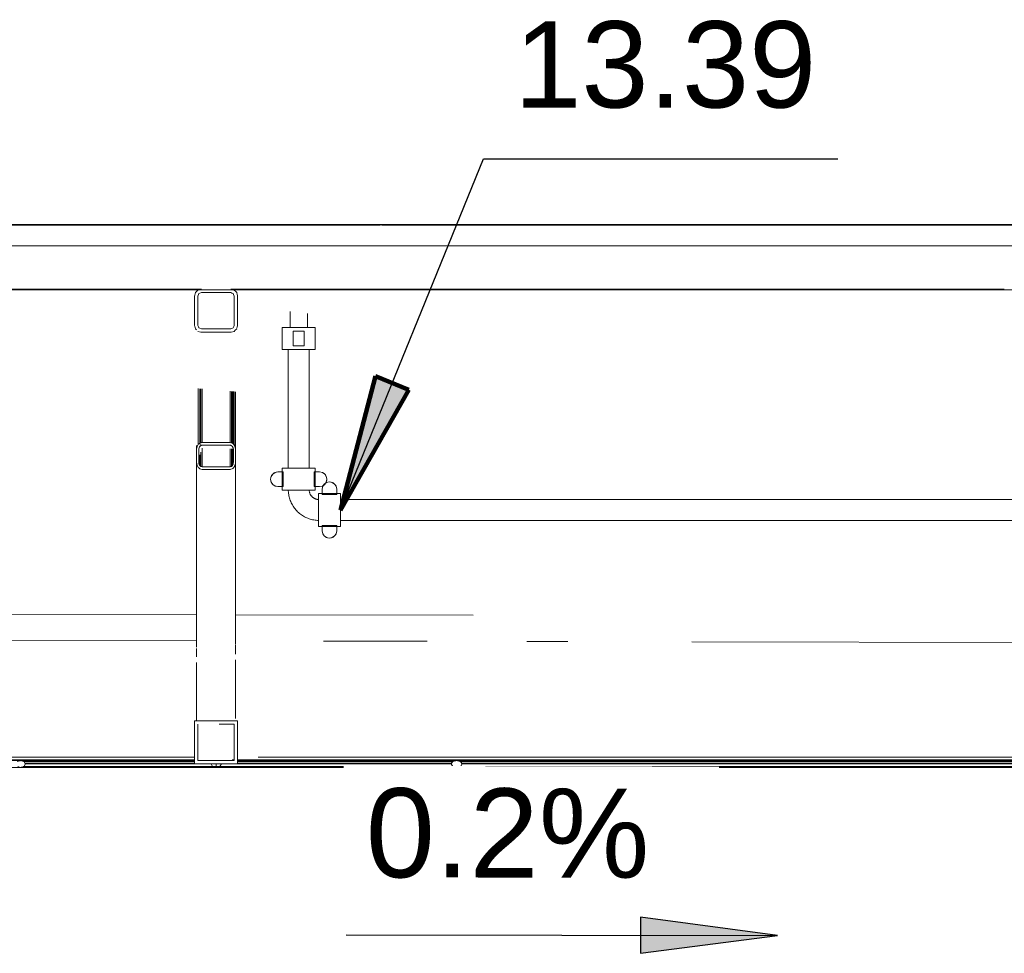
# Model space of a CAD drawing. Header units: millimetres. Extents: x 101535 to 192135, y -3968 to 17259.
# Tile 43 of 92: x 123994 to 126274, y 12361 to 14524. Entities that reach past the tile are written whole.
import ezdxf

# ---------------------------------------------------------------- set-up
doc = ezdxf.new("R2010")
doc.units = ezdxf.units.MM
doc.linetypes.add('IMPORT-Kropki i Kreski _4_', pattern=[1828.8, 914.4, -457.2, 0, -457.2])
for name, color, linetype, lineweight in [('2_stropy_K_IR', 7, 'Continuous', 9), ('2_ściany zewnętrzne_ISTN', 7, 'Continuous', 9), ('3_oświetlenie_K_IR', 7, 'Continuous', 9), ('4_osie_ISTN', 7, 'Continuous', 9), ('A-GENM', 7, 'Continuous', 18), ('F-SPRN', 7, 'Continuous', 9), ('G-ANNO-DIMS', 7, 'Continuous', 30), ('P-PIPE', 7, 'Continuous', 18)]:
    doc.layers.add(name, color=color, linetype=linetype, lineweight=lineweight)
doc.layers.add('3_lądowisko_K_IR', color=7, linetype='Continuous', lineweight=9, true_color=0x999999)
doc.layers.add('rzut płyty_dwg', color=7, linetype='Continuous', lineweight=9, true_color=0x767676)
doc.styles.add('Arial_5', font='arial.ttf', dxfattribs={"height": 200})
doc.styles.add('Arial_B_I', font='arial.ttf', dxfattribs={"height": 206.349206})

# ---------------------------------------------------------------- blocks, each defined once
blk = doc.blocks.new('Bezpośredni kształt - IR 026-25_3D1_2025_09_11-304393-Przekrój 5')
at = {"layer": 'A-GENM', "lineweight": 9}
for p, q in [((-38057.4, 14050), (-38173.6, 14050)), ((-38173.6, 14050), (-38057.4, 14050)), ((-38056.8, 14050), (-38057.4, 14050)), ((-38057.4, 14050), (-38056.8, 14050)), ((-38056.4, 14050), (-38056.8, 14050)), ((-38056.8, 14050), (-38056.4, 14050)), ((-37805.1, 14050), (-38056.4, 14050)), ((-38056.4, 14050), (-37805.1, 14050)), ((-37556.4, 14050), (-37805.1, 14050)), ((-37805.1, 14050), (-37556.4, 14050)), ((-37555.9, 14050), (-37556.4, 14050)), ((-37556.4, 14050), (-37555.9, 14050)), ((-37555.4, 14050), (-37555.9, 14050)), ((-37555.9, 14050), (-37555.4, 14050)), ((-37555.4, 14050), (-37304.3, 14050)), ((-37555.4, 14050), (-37304.3, 14050)), ((-37304.3, 14050), (-37055.4, 14050)), ((-37304.3, 14050), (-37055.4, 14050)), ((-33904.4, 14050), (-37055.4, 14050)), ((-37055.4, 14050), (-33904.4, 14050)), ((-38311.8, 13900), (-37691.2, 13900)), ((-37691.2, 13900), (-38311.8, 13900)), ((-37688.6, 13900), (-37691.2, 13900)), ((-37688.6, 13900), (-37691.2, 13900)), ((-37690.7, 13885.8), (-37691.2, 13884)), ((-37691.2, 13884), (-37690.7, 13885.8)), ((-37691.2, 13838.8), (-37691.2, 13884)), ((-37691.2, 13838.8), (-37691.2, 13884)), ((-37690.7, 13885.8), (-37689, 13892)), ((-37690.7, 13885.8), (-37689, 13892)), ((-37686.6, 13894.4), (-37689, 13892)), ((-37689, 13892), (-37686.6, 13894.4)), ((-37688.6, 13900), (-37688.3, 13900)), ((-37688.3, 13900), (-37688.6, 13900)), ((-37688.3, 13900), (-37675.2, 13900)), ((-37675.2, 13900), (-37688.3, 13900)), ((-37686.6, 13894.4), (-37683.2, 13897.9)), ((-37686.6, 13894.4), (-37683.2, 13897.9)), ((-37678.5, 13899.1), (-37683.2, 13897.9)), ((-37683.2, 13897.9), (-37678.5, 13899.1)), ((-37681.8, 13887.3), (-37683.2, 13884)), ((-37681.8, 13887.3), (-37683.2, 13884)), ((-37683.2, 13844.2), (-37683.2, 13884)), ((-37683.2, 13884), (-37683.2, 13844.2)), ((-37681.5, 13888), (-37680.8, 13889.7)), ((-37680.8, 13889.7), (-37681.5, 13888)), ((-37680.8, 13889.7), (-37678.5, 13890.6)), ((-37678.5, 13890.6), (-37680.8, 13889.7)), ((-37675.2, 13900), (-37678.5, 13899.1)), ((-37678.5, 13899.1), (-37675.2, 13900)), ((-37678.5, 13890.6), (-37675.2, 13892)), ((-37675.2, 13892), (-37678.5, 13890.6)), ((-37635.4, 13892), (-37675.2, 13892)), ((-37635.4, 13892), (-37675.2, 13892)), ((-37635.4, 13892), (-37607.2, 13892)), ((-37607.2, 13892), (-37635.4, 13892)), ((-37602.5, 13898.7), (-37607.2, 13900)), ((-37607.2, 13900), (-37593.7, 13900)), ((-37593.7, 13900), (-37607.2, 13900)), ((-37607.2, 13900), (-37602.5, 13898.7)), ((-37607.2, 13892), (-37604.8, 13891)), ((-37604.8, 13891), (-37607.2, 13892)), ((-37604.8, 13891), (-37601.5, 13889.7)), ((-37601.5, 13889.7), (-37604.8, 13891)), ((-37599.2, 13897.9), (-37602.5, 13898.7)), ((-37602.5, 13898.7), (-37599.2, 13897.9)), ((-37601.5, 13889.7), (-37600.6, 13887.3)), ((-37600.6, 13887.3), (-37601.5, 13889.7)), ((-37600.6, 13887.3), (-37599.2, 13884)), ((-37599.2, 13884), (-37600.6, 13887.3)), ((-37595.8, 13894.4), (-37599.2, 13897.9)), ((-37599.2, 13897.9), (-37595.8, 13894.4)), ((-37599.2, 13844.2), (-37599.2, 13884)), ((-37599.2, 13844.2), (-37599.2, 13884)), ((-37593.3, 13892), (-37595.8, 13894.4)), ((-37595.8, 13894.4), (-37593.3, 13892)), ((-37591.2, 13900), (-37593.7, 13900)), ((-37591.2, 13900), (-37593.7, 13900)), ((-37592.2, 13887.6), (-37593.3, 13892)), ((-37593.3, 13892), (-37592.2, 13887.6)), ((-37591.6, 13885.4), (-37592.2, 13887.6)), ((-37592.2, 13887.6), (-37591.6, 13885.4)), ((-37591.6, 13885.4), (-37591.6, 13885.4)), ((-37591.6, 13885.4), (-37591.2, 13884)), ((-37591.6, 13885.4), (-37591.6, 13885.4)), ((-37591.6, 13885.4), (-37591.2, 13884)), ((-36549, 13900), (-37591.2, 13900)), ((-36549, 13900), (-37591.2, 13900)), ((-37591.2, 13883.7), (-37591.2, 13884)), ((-37591.2, 13884), (-37591.2, 13883.7)), ((-37591.2, 13861.2), (-37591.2, 13883.7)), ((-37591.2, 13883.7), (-37591.2, 13861.2)), ((-36549, 13900), (-35816.2, 13900)), ((-35816.2, 13900), (-36549, 13900)), ((-37591.2, 13860.5), (-37591.2, 13861.2)), ((-37591.2, 13861.2), (-37591.2, 13860.5)), ((-37591.2, 13816), (-37591.2, 13860.5)), ((-37591.2, 13860.5), (-37591.2, 13816)), ((-37691.2, 13816), (-37691.2, 13838.8)), ((-37691.2, 13816), (-37691.2, 13838.8)), ((-37683.2, 13816), (-37683.2, 13844.2)), ((-37683.2, 13844.2), (-37683.2, 13816)), ((-37599.2, 13844.2), (-37599.2, 13816)), ((-37599.2, 13816), (-37599.2, 13844.2)), ((-37691.2, 13816), (-37690.7, 13814.2)), ((-37690.7, 13814.2), (-37691.2, 13816)), ((-37681.8, 13812.7), (-37683.2, 13816)), ((-37683.2, 13816), (-37681.8, 13812.7)), ((-37599.2, 13816), (-37600.2, 13813.7)), ((-37600.2, 13813.7), (-37599.2, 13816)), ((-37592.2, 13812.4), (-37591.6, 13814.6)), ((-37591.6, 13814.6), (-37592.2, 13812.4)), ((-37591.6, 13814.6), (-37591.2, 13816)), ((-37591.2, 13816), (-37591.6, 13814.6)), ((-37591.6, 13814.6), (-37591.6, 13814.6)), ((-37591.6, 13814.6), (-37591.6, 13814.6)), ((-37690.7, 13814.2), (-37689, 13808)), ((-37689, 13808), (-37690.7, 13814.2)), ((-37689, 13808), (-37686.6, 13805.6)), ((-37686.6, 13805.6), (-37689, 13808)), ((-37683.2, 13802.1), (-37676.3, 13800.3)), ((-37676.3, 13800.3), (-37683.2, 13802.1)), ((-37680.8, 13810.3), (-37681.8, 13812.7)), ((-37681.8, 13812.7), (-37680.8, 13810.3)), ((-37678.5, 13809.4), (-37680.8, 13810.3)), ((-37680.8, 13810.3), (-37678.5, 13809.4)), ((-37678.5, 13809.4), (-37675.2, 13808)), ((-37678.5, 13809.4), (-37675.2, 13808)), ((-37676.3, 13800.3), (-37675.2, 13800)), ((-37675.2, 13800), (-37676.3, 13800.3)), ((-37647, 13808), (-37675.2, 13808)), ((-37675.2, 13808), (-37647, 13808)), ((-37674.1, 13800), (-37675.2, 13800)), ((-37674.1, 13800), (-37675.2, 13800)), ((-37627.9, 13800), (-37673.7, 13800)), ((-37627.9, 13800), (-37673.7, 13800)), ((-37647, 13808), (-37607.2, 13808)), ((-37647, 13808), (-37607.2, 13808)), ((-37626.8, 13800), (-37627.9, 13800)), ((-37626.8, 13800), (-37627.9, 13800)), ((-37607.2, 13800), (-37626.8, 13800)), ((-37607.2, 13800), (-37626.8, 13800)), ((-37604.8, 13809), (-37607.2, 13808)), ((-37607.2, 13808), (-37604.8, 13809)), ((-37606.1, 13800.3), (-37607.2, 13800)), ((-37606.1, 13800.3), (-37607.2, 13800)), ((-37606.1, 13800.3), (-37599.2, 13802.1)), ((-37599.2, 13802.1), (-37606.1, 13800.3)), ((-37604.8, 13809), (-37601.5, 13810.3)), ((-37604.8, 13809), (-37601.5, 13810.3)), ((-37600.2, 13813.7), (-37601.5, 13810.3)), ((-37601.5, 13810.3), (-37600.2, 13813.7)), ((-37599.2, 13802.1), (-37596.8, 13804.6)), ((-37596.8, 13804.6), (-37599.2, 13802.1)), ((-37596.8, 13804.6), (-37593.3, 13808)), ((-37593.3, 13808), (-37596.8, 13804.6)), ((-37593, 13809.4), (-37592.2, 13812.4)), ((-37592.2, 13812.4), (-37593, 13809.4)), ((-37682.5, 13669.5), (-37682.5, 13540.1)), ((-37682.5, 13669.5), (-37682.5, 13540.1)), ((-37678.5, 13669.1), (-37678.5, 13543.4)), ((-37678.5, 13669.1), (-37678.5, 13543.4)), ((-37676.6, 13669), (-37676.6, 13543.9)), ((-37676.6, 13543.9), (-37676.6, 13669)), ((-37673.7, 13668.7), (-37673.7, 13544.6)), ((-37673.7, 13668.7), (-37673.7, 13544.6)), ((-37673.7, 13668.7), (-37673.7, 13544.6)), ((-37673.7, 13544.6), (-37673.7, 13668.7)), ((-37608.7, 13663.4), (-37608.7, 13544.6)), ((-37608.7, 13663.4), (-37608.7, 13544.6)), ((-37608.7, 13663.4), (-37608.7, 13544.6)), ((-37608.7, 13544.6), (-37608.7, 13663.4)), ((-37605.8, 13663.1), (-37605.8, 13543.9)), ((-37605.8, 13543.9), (-37605.8, 13663.1)), ((-37603.9, 13663), (-37603.9, 13543.4)), ((-37603.9, 13663), (-37603.9, 13543.4)), ((-37603.4, 13662.9), (-37603.4, 13543)), ((-37603.4, 13543), (-37603.4, 13662.9)), ((-37601.8, 13662.8), (-37601.8, 13541.7)), ((-37601.8, 13541.7), (-37601.8, 13662.8)), ((-37599.9, 13662.6), (-37599.9, 13540.1)), ((-37599.9, 13540.1), (-37599.9, 13662.6)), ((-37597.1, 13535), (-37597.1, 13662.4)), ((-37597.1, 13662.4), (-37597.1, 13535)), ((-37596.2, 13529.1), (-37596.2, 13662.3)), ((-37596.2, 13662.3), (-37596.2, 13529.1)), ((-37681.3, 13541.1), (-37682.5, 13540.1)), ((-37682.5, 13540.1), (-37681.3, 13541.1)), ((-37678.5, 13543.4), (-37681.3, 13541.1)), ((-37681.3, 13541.1), (-37678.5, 13543.4)), ((-37677.1, 13543.8), (-37678.5, 13543.4)), ((-37678.5, 13543.4), (-37677.1, 13543.8)), ((-37674.8, 13544.4), (-37677.1, 13543.8)), ((-37677.1, 13543.8), (-37674.8, 13544.4)), ((-37676.6, 13541.5), (-37676.6, 13537.7)), ((-37676.6, 13537.7), (-37676.6, 13541.5)), ((-37673.7, 13544.6), (-37674.8, 13544.4)), ((-37674.8, 13544.4), (-37673.7, 13544.6)), ((-37654.9, 13544.6), (-37673.7, 13544.6)), ((-37673.7, 13544.6), (-37654.9, 13544.6)), ((-37608.7, 13544.6), (-37654.9, 13544.6)), ((-37654.9, 13544.6), (-37608.7, 13544.6)), ((-37607.3, 13544.3), (-37608.7, 13544.6)), ((-37608.7, 13544.6), (-37607.3, 13544.3)), ((-37606.2, 13544), (-37607.3, 13544.3)), ((-37607.3, 13544.3), (-37606.2, 13544)), ((-37603.9, 13543.4), (-37606.2, 13544)), ((-37606.2, 13544), (-37603.9, 13543.4)), ((-37602.7, 13542.5), (-37603.9, 13543.4)), ((-37603.9, 13543.4), (-37602.7, 13542.5)), ((-37599.9, 13540.1), (-37602.7, 13542.5)), ((-37602.7, 13542.5), (-37599.9, 13540.1)), ((-37686.2, 13529.1), (-37686.2, 13537.7)), ((-37686.2, 13537.7), (-37686.2, 13529.1)), ((-37685.5, 13533.3), (-37686.2, 13529.1)), ((-37686.2, 13529.1), (-37685.5, 13533.3)), ((-37686.2, 13519.4), (-37686.2, 13529.1)), ((-37686.2, 13519.4), (-37686.2, 13529.1)), ((-37686.2, 13519.4), (-37686.2, 13498)), ((-37686.2, 13498), (-37686.2, 13519.4)), ((-37685.5, 13533.6), (-37685.2, 13535)), ((-37685.5, 13533.6), (-37685.2, 13535)), ((-37685.5, 13533.6), (-37685.5, 13533.3)), ((-37685.5, 13533.3), (-37685.5, 13533.6)), ((-37685.2, 13537.6), (-37685.2, 13535)), ((-37685.2, 13535), (-37685.2, 13537.6)), ((-37683.9, 13537.5), (-37685.2, 13535)), ((-37685.2, 13535), (-37683.9, 13537.5)), ((-37683.3, 13538.6), (-37682.5, 13540.1)), ((-37683.3, 13538.6), (-37682.5, 13540.1)), ((-37681.2, 13530.3), (-37681.2, 13529.1)), ((-37681.2, 13529.1), (-37681.2, 13530.3)), ((-37681.1, 13529.4), (-37681.2, 13529.1)), ((-37681.1, 13529.4), (-37681.2, 13529.1)), ((-37681.2, 13508.1), (-37681.2, 13529.1)), ((-37681.2, 13529.1), (-37681.2, 13508.1)), ((-37681, 13530.1), (-37681.1, 13529.4)), ((-37681, 13530.1), (-37681.1, 13529.4)), ((-37681, 13530.1), (-37680.6, 13532.6)), ((-37680.6, 13532.6), (-37681, 13530.1)), ((-37679.5, 13534.8), (-37680.6, 13532.6)), ((-37679.5, 13534.8), (-37680.6, 13532.6)), ((-37679, 13535.7), (-37679.5, 13534.8)), ((-37679, 13535.7), (-37679.5, 13534.8)), ((-37679, 13536.9), (-37679, 13535.7)), ((-37679, 13535.7), (-37679, 13536.9)), ((-37678.3, 13536.3), (-37679, 13535.7)), ((-37678.3, 13536.3), (-37679, 13535.7)), ((-37678.3, 13536.3), (-37676.6, 13537.7)), ((-37676.6, 13537.7), (-37678.3, 13536.3)), ((-37675.7, 13537.9), (-37676.6, 13537.7)), ((-37675.7, 13537.9), (-37676.6, 13537.7)), ((-37676.6, 13522.4), (-37676.6, 13489.3)), ((-37676.6, 13489.3), (-37676.6, 13522.4)), ((-37675.7, 13537.9), (-37674.8, 13538.1)), ((-37674.8, 13538.1), (-37675.7, 13537.9)), ((-37674.8, 13538.1), (-37673.7, 13538.4)), ((-37673.7, 13538.4), (-37674.8, 13538.1)), ((-37654.6, 13538.4), (-37673.7, 13538.4)), ((-37654.6, 13538.4), (-37673.7, 13538.4)), ((-37673.7, 13531.4), (-37673.7, 13488.6)), ((-37673.7, 13488.6), (-37673.7, 13531.4)), ((-37673.7, 13488.6), (-37673.7, 13525.6)), ((-37673.7, 13525.6), (-37673.7, 13488.6)), ((-37654.6, 13538.4), (-37608.7, 13538.4)), ((-37608.7, 13538.4), (-37654.6, 13538.4)), ((-37607.9, 13538.2), (-37608.7, 13538.4)), ((-37607.9, 13538.2), (-37608.7, 13538.4)), ((-37608.7, 13488.6), (-37608.7, 13530.3)), ((-37608.7, 13530.3), (-37608.7, 13488.6)), ((-37608.7, 13530.3), (-37608.7, 13488.6)), ((-37608.7, 13488.6), (-37608.7, 13530.3)), ((-37607.9, 13538.2), (-37606.8, 13537.9)), ((-37606.8, 13537.9), (-37607.9, 13538.2)), ((-37606.8, 13537.9), (-37605.8, 13537.7)), ((-37605.8, 13537.7), (-37606.8, 13537.9)), ((-37605.1, 13537.1), (-37605.8, 13537.7)), ((-37605.1, 13537.1), (-37605.8, 13537.7)), ((-37605.8, 13489.3), (-37605.8, 13530)), ((-37605.8, 13530), (-37605.8, 13489.3)), ((-37605.1, 13537.1), (-37603.4, 13535.7)), ((-37603.4, 13535.7), (-37605.1, 13537.1)), ((-37603.9, 13490.9), (-37603.9, 13529.8)), ((-37603.9, 13529.8), (-37603.9, 13490.9)), ((-37602.9, 13534.8), (-37603.4, 13535.7)), ((-37602.9, 13534.8), (-37603.4, 13535.7)), ((-37603.4, 13529.8), (-37603.4, 13491.4)), ((-37603.4, 13491.4), (-37603.4, 13529.8)), ((-37602.9, 13534.8), (-37601.8, 13532.6)), ((-37601.8, 13532.6), (-37602.9, 13534.8)), ((-37601.6, 13531.9), (-37601.8, 13532.6)), ((-37601.6, 13531.9), (-37601.8, 13532.6)), ((-37601.8, 13494.4), (-37601.8, 13529.6)), ((-37601.8, 13529.6), (-37601.8, 13494.4)), ((-37601.6, 13531.9), (-37601.6, 13531.6)), ((-37601.6, 13531.6), (-37601.6, 13531.9)), ((-37601.6, 13531.6), (-37601.2, 13529.1)), ((-37601.2, 13529.1), (-37601.6, 13531.6)), ((-37601.2, 13519.4), (-37601.2, 13529.1)), ((-37601.2, 13519.4), (-37601.2, 13529.1)), ((-37601.2, 13519.4), (-37601.2, 13498)), ((-37601.2, 13498), (-37601.2, 13519.4)), ((-37597.9, 13536.5), (-37599.9, 13540.1)), ((-37599.9, 13540.1), (-37597.9, 13536.5)), ((-37597.9, 13536.5), (-37597.1, 13535)), ((-37597.9, 13536.5), (-37597.1, 13535)), ((-37597.1, 13535), (-37596.9, 13533.6)), ((-37597.1, 13535), (-37596.9, 13533.6)), ((-37596.9, 13533.6), (-37596.9, 13533.3)), ((-37596.9, 13533.6), (-37596.9, 13533.3)), ((-37596.9, 13533.3), (-37596.2, 13529.1)), ((-37596.9, 13533.3), (-37596.2, 13529.1)), ((-37596.2, 13508.1), (-37596.2, 13529.1)), ((-37596.2, 13529.1), (-37596.2, 13508.1)), ((-37686.2, 13071.6), (-37686.2, 13498)), ((-37686.2, 13498), (-37686.2, 13071.6)), ((-37685.9, 13495.9), (-37686.2, 13498)), ((-37685.9, 13495.9), (-37686.2, 13498)), ((-37685.9, 13495.9), (-37685.8, 13495.2)), ((-37685.8, 13495.2), (-37685.9, 13495.9)), ((-37681.2, 13508.1), (-37681.2, 13498)), ((-37681.2, 13508.1), (-37681.2, 13498)), ((-37681.1, 13497.2), (-37681.2, 13498)), ((-37681.2, 13498), (-37681.1, 13497.2)), ((-37680.8, 13495.6), (-37681.1, 13497.2)), ((-37681.1, 13497.2), (-37680.8, 13495.6)), ((-37680.8, 13495.6), (-37680.6, 13494.4)), ((-37680.8, 13495.6), (-37680.6, 13494.4)), ((-37680.6, 13513.4), (-37680.6, 13494.4)), ((-37680.6, 13494.4), (-37680.6, 13513.4)), ((-37679, 13516.1), (-37679, 13491.4)), ((-37679, 13491.4), (-37679, 13516.1)), ((-37678.5, 13490.9), (-37678.5, 13510.6)), ((-37678.5, 13510.6), (-37678.5, 13490.9)), ((-37601.5, 13496), (-37601.8, 13494.4)), ((-37601.8, 13494.4), (-37601.5, 13496)), ((-37601.4, 13496.8), (-37601.5, 13496)), ((-37601.5, 13496), (-37601.4, 13496.8)), ((-37601.4, 13496.8), (-37601.2, 13498)), ((-37601.4, 13496.8), (-37601.2, 13498)), ((-37596.8, 13494), (-37596.3, 13497.2)), ((-37596.3, 13497.2), (-37596.8, 13494)), ((-37596.3, 13497.2), (-37596.2, 13498)), ((-37596.2, 13498), (-37596.3, 13497.2)), ((-37596.2, 13508.1), (-37596.2, 13498)), ((-37596.2, 13508.1), (-37596.2, 13498)), ((-37596.2, 13077), (-37596.2, 13498)), ((-37596.2, 13077), (-37596.2, 13498)), ((-37685.8, 13495.2), (-37685.2, 13492)), ((-37685.2, 13492), (-37685.8, 13495.2)), ((-37684.3, 13490.3), (-37685.2, 13492)), ((-37684.3, 13490.3), (-37685.2, 13492)), ((-37684.3, 13490.3), (-37682.5, 13487)), ((-37682.5, 13487), (-37684.3, 13490.3)), ((-37681.1, 13485.8), (-37682.5, 13487)), ((-37681.1, 13485.8), (-37682.5, 13487)), ((-37681.1, 13485.8), (-37678.5, 13483.6)), ((-37678.5, 13483.6), (-37681.1, 13485.8)), ((-37679.5, 13492.4), (-37680.6, 13494.4)), ((-37680.6, 13494.4), (-37679.5, 13492.4)), ((-37679.5, 13492.4), (-37679, 13491.4)), ((-37679.5, 13492.4), (-37679, 13491.4)), ((-37677.4, 13490), (-37679, 13491.4)), ((-37679, 13491.4), (-37677.4, 13490)), ((-37676.8, 13483.2), (-37678.5, 13483.6)), ((-37676.8, 13483.2), (-37678.5, 13483.6)), ((-37677.4, 13490), (-37676.6, 13489.3)), ((-37677.4, 13490), (-37676.6, 13489.3)), ((-37676.8, 13483.2), (-37673.7, 13482.4)), ((-37673.7, 13482.4), (-37676.8, 13483.2)), ((-37674.7, 13488.9), (-37676.6, 13489.3)), ((-37676.6, 13489.3), (-37674.7, 13488.9)), ((-37674.7, 13488.9), (-37673.7, 13488.6)), ((-37674.7, 13488.9), (-37673.7, 13488.6)), ((-37630.8, 13488.6), (-37673.7, 13488.6)), ((-37673.7, 13488.6), (-37630.8, 13488.6)), ((-37651.4, 13482.4), (-37673.7, 13482.4)), ((-37651.4, 13482.4), (-37673.7, 13482.4)), ((-37651.4, 13482.4), (-37608.7, 13482.4)), ((-37608.7, 13482.4), (-37651.4, 13482.4)), ((-37630.8, 13488.6), (-37608.7, 13488.6)), ((-37630.8, 13488.6), (-37608.7, 13488.6)), ((-37606.8, 13489.1), (-37608.7, 13488.6)), ((-37608.7, 13488.6), (-37606.8, 13489.1)), ((-37607.1, 13482.8), (-37608.7, 13482.4)), ((-37607.1, 13482.8), (-37608.7, 13482.4)), ((-37607.1, 13482.8), (-37603.9, 13483.6)), ((-37603.9, 13483.6), (-37607.1, 13482.8)), ((-37606.8, 13489.1), (-37605.8, 13489.3)), ((-37606.8, 13489.1), (-37605.8, 13489.3)), ((-37604.2, 13490.7), (-37605.8, 13489.3)), ((-37605.8, 13489.3), (-37604.2, 13490.7)), ((-37604.2, 13490.7), (-37603.4, 13491.4)), ((-37604.2, 13490.7), (-37603.4, 13491.4)), ((-37602.5, 13484.7), (-37603.9, 13483.6)), ((-37602.5, 13484.7), (-37603.9, 13483.6)), ((-37602.3, 13493.4), (-37603.4, 13491.4)), ((-37603.4, 13491.4), (-37602.3, 13493.4)), ((-37602.5, 13484.7), (-37599.9, 13487)), ((-37599.9, 13487), (-37602.5, 13484.7)), ((-37602.3, 13493.4), (-37601.8, 13494.4)), ((-37602.3, 13493.4), (-37601.8, 13494.4)), ((-37598.9, 13488.7), (-37599.9, 13487)), ((-37598.9, 13488.7), (-37599.9, 13487)), ((-37598.9, 13488.7), (-37597.1, 13492)), ((-37597.1, 13492), (-37598.9, 13488.7)), ((-37596.8, 13494), (-37597.1, 13492)), ((-37596.8, 13494), (-37597.1, 13492)), ((-37686.2, 13068), (-37686.2, 13069.4)), ((-37686.2, 13069.4), (-37686.2, 13068)), ((-37686.2, 13047.9), (-37686.2, 13067.1)), ((-37686.2, 13067.1), (-37686.2, 13047.9)), ((-37596.2, 13073.4), (-37596.2, 13074.9)), ((-37596.2, 13073.4), (-37596.2, 13074.9)), ((-37596.2, 13054), (-37596.2, 13072.6)), ((-37596.2, 13054), (-37596.2, 13072.6)), ((-37596.2, 12905), (-37596.2, 13041.1)), ((-37596.2, 12905), (-37596.2, 13041.1)), ((-37686.2, 12900.3), (-37686.2, 13035.4)), ((-37686.2, 13035.4), (-37686.2, 12900.3)), ((-37687, 12900), (-37691.2, 12900)), ((-37691.2, 12890.6), (-37691.2, 12900)), ((-37691.2, 12890.6), (-37691.2, 12900)), ((-37691.2, 12900), (-37687, 12900)), ((-37691.2, 12890.6), (-37691.2, 12819.8)), ((-37691.2, 12819.8), (-37691.2, 12890.6)), ((-37687, 12900), (-37686.2, 12900)), ((-37687, 12900), (-37686.2, 12900)), ((-37686.2, 12900), (-37685.9, 12900)), ((-37686.2, 12900), (-37685.9, 12900)), ((-37685.9, 12900), (-37684.9, 12900)), ((-37685.9, 12900), (-37684.9, 12900)), ((-37684.9, 12900), (-37683.6, 12900)), ((-37684.9, 12900), (-37683.6, 12900)), ((-37683.6, 12900), (-37681.9, 12900)), ((-37683.6, 12900), (-37681.9, 12900)), ((-37683.2, 12887.3), (-37683.2, 12892)), ((-37683.2, 12892), (-37683.2, 12887.3)), ((-37683.2, 12847.5), (-37683.2, 12887.3)), ((-37683.2, 12887.3), (-37683.2, 12847.5)), ((-37659.7, 12900), (-37681.9, 12900)), ((-37681.9, 12900), (-37659.7, 12900)), ((-37600.5, 12900), (-37659.7, 12900)), ((-37659.7, 12900), (-37600.5, 12900)), ((-37634, 12892), (-37599.2, 12892)), ((-37599.2, 12892), (-37634, 12892)), ((-37600.5, 12900), (-37598.8, 12900)), ((-37600.5, 12900), (-37598.8, 12900)), ((-37599.2, 12887.3), (-37599.2, 12892)), ((-37599.2, 12887.3), (-37599.2, 12892)), ((-37599.2, 12847.5), (-37599.2, 12887.3)), ((-37599.2, 12847.5), (-37599.2, 12887.3)), ((-37598.8, 12900), (-37597.4, 12900)), ((-37598.8, 12900), (-37597.4, 12900)), ((-37597.4, 12900), (-37596.5, 12900)), ((-37597.4, 12900), (-37596.5, 12900)), ((-37596.5, 12900), (-37596.2, 12900)), ((-37596.5, 12900), (-37596.2, 12900)), ((-37596.2, 12900), (-37596.2, 12901.1)), ((-37596.2, 12900), (-37596.2, 12901.1)), ((-37595.4, 12900), (-37596.2, 12900)), ((-37596.2, 12900), (-37595.4, 12900)), ((-37595.3, 12900), (-37595.4, 12900)), ((-37595.4, 12900), (-37595.3, 12900)), ((-37591.2, 12900), (-37595.3, 12900)), ((-37595.3, 12900), (-37591.2, 12900)), ((-37591.2, 12890.6), (-37591.2, 12900)), ((-37591.2, 12900), (-37591.2, 12890.6)), ((-37591.2, 12884), (-37591.2, 12890.6)), ((-37591.2, 12890.6), (-37591.2, 12884)), ((-37591.2, 12820), (-37591.2, 12884)), ((-37591.2, 12884), (-37591.2, 12820)), ((-37683.2, 12844.2), (-37683.2, 12847.5)), ((-37683.2, 12847.5), (-37683.2, 12844.2)), ((-37683.2, 12844.2), (-37683.2, 12839.5)), ((-37683.2, 12844.2), (-37683.2, 12839.5)), ((-37683.2, 12839.5), (-37683.2, 12811.3)), ((-37683.2, 12839.5), (-37683.2, 12811.3)), ((-37599.2, 12842.8), (-37599.2, 12847.5)), ((-37599.2, 12842.8), (-37599.2, 12847.5)), ((-37599.2, 12842.8), (-37599.2, 12839.5)), ((-37599.2, 12839.5), (-37599.2, 12842.8)), ((-37599.2, 12839.5), (-37599.2, 12811.3)), ((-37599.2, 12811.3), (-37599.2, 12839.5)), ((-39492.8, 12816), (-37691.2, 12816)), ((-39492.8, 12816), (-37691.2, 12816)), ((-37691.2, 12819.8), (-37691.2, 12809.2)), ((-37691.2, 12809.2), (-37691.2, 12819.8)), ((-37591.2, 12820), (-37591.2, 12809.3)), ((-37591.2, 12820), (-37591.2, 12809.3)), ((-37543.7, 12816), (-34403.8, 12816)), ((-37543.7, 12816), (-34403.8, 12816)), ((-40268.9, 12792), (-37641.2, 12792)), ((-40268.9, 12792), (-37641.2, 12792)), ((-40138.4, 12808), (-37691.2, 12808)), ((-40138.4, 12808), (-37691.2, 12808)), ((-39986.9, 12809.9), (-37691.2, 12809.9)), ((-39986.9, 12809.9), (-37691.2, 12809.9)), ((-38095, 12807.6), (-38101.7, 12805.7)), ((-38101.7, 12805.7), (-38095, 12807.6)), ((-38100.4, 12793.9), (-38093.8, 12792)), ((-38093.8, 12792), (-38100.4, 12793.9)), ((-38095, 12807.6), (-38093.8, 12808)), ((-38095, 12807.6), (-38093.8, 12808)), ((-38087, 12806), (-38093.8, 12808)), ((-38093.8, 12808), (-37691.2, 12808)), ((-37691.2, 12808), (-38093.8, 12808)), ((-38093.8, 12808), (-38087, 12806)), ((-38092.4, 12792.4), (-38093.8, 12792)), ((-38092.4, 12792.4), (-38093.8, 12792)), ((-38093.8, 12792), (-37641.2, 12792)), ((-37641.2, 12792), (-38093.8, 12792)), ((-38092.4, 12792.4), (-38085.8, 12794.3)), ((-38085.8, 12794.3), (-38092.4, 12792.4)), ((-38087.6, 12794.3), (-37649.2, 12794.3)), ((-37649.2, 12794.3), (-38087.6, 12794.3)), ((-38087.6, 12794.3), (-37649.2, 12794.3)), ((-38087.6, 12794.3), (-37649.2, 12794.3)), ((-38087.6, 12794.3), (-37640.8, 12794.3)), ((-38087.6, 12794.3), (-37640.8, 12794.3)), ((-38087, 12806), (-38085.8, 12805.7)), ((-38087, 12806), (-38085.8, 12805.7)), ((-38086.3, 12805.7), (-37691.2, 12805.7)), ((-37691.2, 12805.7), (-38086.3, 12805.7)), ((-38086.3, 12805.7), (-37691.2, 12805.7)), ((-38086.3, 12805.7), (-37691.2, 12805.7)), ((-38086.3, 12805.7), (-37691.2, 12805.7)), ((-38086.3, 12805.7), (-37691.2, 12805.7)), ((-38085.6, 12805.3), (-38085.8, 12805.7)), ((-37691.2, 12805.7), (-38085.8, 12805.7)), ((-37691.2, 12805.7), (-38085.8, 12805.7)), ((-38085.8, 12805.7), (-38085.6, 12805.3)), ((-38085.8, 12794.3), (-38085.6, 12794.7)), ((-38085.6, 12794.7), (-38085.8, 12794.3)), ((-38085.8, 12794.3), (-37640.8, 12794.3)), ((-37640.8, 12794.3), (-38085.8, 12794.3)), ((-38082.8, 12800.5), (-38085.6, 12805.3)), ((-38085.6, 12805.3), (-38082.8, 12800.5)), ((-38085.2, 12795.3), (-38085.6, 12794.7)), ((-38085.2, 12795.3), (-38085.6, 12794.7)), ((-38085.2, 12804.7), (-37691.2, 12804.7)), ((-38085.2, 12804.7), (-37691.2, 12804.7)), ((-38085.2, 12795.3), (-38082.5, 12800)), ((-38082.5, 12800), (-38085.2, 12795.3)), ((-38083.2, 12801.2), (-37691.2, 12801.2)), ((-38083.2, 12801.2), (-37691.2, 12801.2)), ((-38083, 12800), (-37691.2, 12800)), ((-38083, 12800), (-37691.2, 12800)), ((-37691.2, 12800), (-38083, 12800)), ((-38083, 12800), (-37691.2, 12800)), ((-38083, 12800), (-37691.2, 12800)), ((-37691.2, 12800), (-38083, 12800)), ((-38083, 12800), (-37691.2, 12800)), ((-38083, 12800), (-37691.2, 12800)), ((-38082.8, 12800.5), (-38082.5, 12800)), ((-38082.8, 12800.5), (-38082.5, 12800)), ((-37691.2, 12800), (-38082.5, 12800)), ((-37691.2, 12800), (-38082.5, 12800)), ((-37691.2, 12806.8), (-37691.2, 12809.2)), ((-37691.2, 12806.8), (-37691.2, 12809.2)), ((-37691.2, 12806.8), (-37691.2, 12804.8)), ((-37691.2, 12804.8), (-37691.2, 12806.8)), ((-37691.2, 12804.8), (-37691.2, 12800)), ((-37691.2, 12800), (-37691.2, 12804.8)), ((-37676, 12800), (-37691.2, 12800)), ((-37676, 12800), (-37691.2, 12800)), ((-37683.2, 12808), (-37683.2, 12811.3)), ((-37683.2, 12811.3), (-37683.2, 12808)), ((-37648.4, 12808), (-37683.2, 12808)), ((-37683.2, 12808), (-37648.4, 12808)), ((-37676, 12800), (-37632.3, 12800)), ((-37632.3, 12800), (-37676, 12800)), ((-37649.2, 12794.3), (-37652.5, 12800)), ((-37649.2, 12794.3), (-37652.5, 12800)), ((-37641.2, 12792), (-37649.2, 12794.3)), ((-37641.2, 12792), (-37649.2, 12794.3)), ((-37648.4, 12808), (-37599.2, 12808)), ((-37648.4, 12808), (-37599.2, 12808)), ((-37641.2, 12792), (-37640.8, 12794.3)), ((-37632.2, 12794.3), (-37641.2, 12792)), ((-37640.8, 12794.3), (-37641.2, 12792)), ((-37641.2, 12792), (-37640.8, 12794.3)), ((-37632.2, 12794.3), (-37641.2, 12792)), ((-37640.8, 12794.3), (-37641.2, 12792)), ((-37084.3, 12792), (-37641.2, 12792)), ((-37641.2, 12792), (-37084.3, 12792)), ((-34399.8, 12792), (-37641.2, 12792)), ((-34399.8, 12792), (-37641.2, 12792)), ((-37640.8, 12794.3), (-37640.6, 12800)), ((-37640.8, 12794.3), (-37640.6, 12800)), ((-37640.8, 12794.3), (-37640.6, 12800)), ((-37640.8, 12794.3), (-37640.6, 12800)), ((-37093.3, 12794.3), (-37640.8, 12794.3)), ((-37640.8, 12794.3), (-37093.3, 12794.3)), ((-37093.3, 12794.3), (-37640.8, 12794.3)), ((-37093.3, 12794.3), (-37640.8, 12794.3)), ((-37632.3, 12800), (-37591.2, 12800)), ((-37591.2, 12800), (-37632.3, 12800)), ((-37628.5, 12800), (-37632.2, 12794.3)), ((-37632.2, 12794.3), (-37628.5, 12800)), ((-37632.2, 12794.3), (-37093.3, 12794.3)), ((-37632.2, 12794.3), (-37093.3, 12794.3)), ((-37093.3, 12794.3), (-37632.2, 12794.3)), ((-37093.3, 12794.3), (-37632.2, 12794.3)), ((-37603.6, 12809.9), (-37599.2, 12809.9)), ((-37603.6, 12809.9), (-37599.2, 12809.9)), ((-37599.2, 12811.3), (-37599.2, 12808)), ((-37599.2, 12808), (-37599.2, 12811.3)), ((-37591.2, 12809.9), (-34404.6, 12809.9)), ((-37591.2, 12809.9), (-34404.6, 12809.9)), ((-37591.2, 12806.7), (-37591.2, 12809.3)), ((-37591.2, 12809.3), (-37591.2, 12806.7)), ((-37591.2, 12808), (-37084.3, 12808)), ((-37591.2, 12808), (-37084.3, 12808)), ((-34399.8, 12808), (-37591.2, 12808)), ((-34399.8, 12808), (-37591.2, 12808)), ((-37591.2, 12804.8), (-37591.2, 12806.7)), ((-37591.2, 12806.7), (-37591.2, 12804.8)), ((-37591.2, 12805.7), (-37093.3, 12805.7)), ((-37093.3, 12805.7), (-37591.2, 12805.7)), ((-37093.3, 12805.7), (-37591.2, 12805.7)), ((-37591.2, 12805.7), (-37093.3, 12805.7)), ((-37093.3, 12805.7), (-37591.2, 12805.7)), ((-37093.3, 12805.7), (-37591.2, 12805.7)), ((-37093.3, 12805.7), (-37591.2, 12805.7)), ((-37093.3, 12805.7), (-37591.2, 12805.7)), ((-37591.2, 12804.8), (-37591.2, 12800)), ((-37591.2, 12804.8), (-37591.2, 12800)), ((-37591.2, 12804.7), (-37093.8, 12804.7)), ((-37591.2, 12804.7), (-37093.8, 12804.7)), ((-37591.2, 12801.2), (-37096.2, 12801.2)), ((-37591.2, 12801.2), (-37096.2, 12801.2)), ((-37591.2, 12800), (-37097, 12800)), ((-37097, 12800), (-37591.2, 12800)), ((-37097, 12800), (-37591.2, 12800)), ((-37591.2, 12800), (-37097, 12800)), ((-37591.2, 12800), (-37097, 12800)), ((-37097, 12800), (-37591.2, 12800)), ((-37097, 12800), (-37591.2, 12800)), ((-37097, 12800), (-37591.2, 12800)), ((-37097, 12800), (-37591.2, 12800)), ((-37591.2, 12800), (-37097, 12800)), ((-37093.8, 12804.8), (-37097, 12800)), ((-37097, 12800), (-37093.8, 12804.8)), ((-37096.4, 12799.1), (-37097, 12800)), ((-37096.4, 12799.1), (-37097, 12800)), ((-37096.4, 12799.1), (-37093.3, 12794.3)), ((-37093.3, 12794.3), (-37096.4, 12799.1)), ((-37093.8, 12804.8), (-37093.3, 12805.7)), ((-37093.8, 12804.8), (-37093.3, 12805.7)), ((-37085.7, 12807.6), (-37093.3, 12805.7)), ((-37093.3, 12805.7), (-37085.7, 12807.6)), ((-37091.7, 12793.9), (-37093.3, 12794.3)), ((-37091.7, 12793.9), (-37093.3, 12794.3)), ((-37091.7, 12793.9), (-37084.3, 12792)), ((-37084.3, 12792), (-37091.7, 12793.9)), ((-37085.7, 12807.6), (-37084.3, 12808)), ((-37085.7, 12807.6), (-37084.3, 12808)), ((-37076.8, 12806), (-37084.3, 12808)), ((-37084.3, 12808), (-37076.8, 12806)), ((-37083.6, 12792.2), (-37084.3, 12792)), ((-37083.6, 12792.2), (-37084.3, 12792)), ((-37083.6, 12792.2), (-37076.2, 12794.1)), ((-37076.2, 12794.1), (-37083.6, 12792.2)), ((-37076.8, 12806), (-37076.1, 12805.9)), ((-37076.8, 12806), (-37076.1, 12805.9)), ((-34402.9, 12805.7), (-37076.5, 12805.7)), ((-34402.9, 12805.7), (-37076.5, 12805.7)), ((-34396.1, 12805.7), (-37076.5, 12805.7)), ((-34396.1, 12805.7), (-37076.5, 12805.7)), ((-37076.2, 12794.1), (-37075.4, 12794.3)), ((-37075.4, 12794.3), (-37076.2, 12794.1)), ((-37075.4, 12805.7), (-37076.1, 12805.9)), ((-37076.1, 12805.9), (-37075.4, 12805.7)), ((-34402.9, 12794.3), (-37075.9, 12794.3)), ((-34402.9, 12794.3), (-37075.9, 12794.3)), ((-34396.1, 12794.3), (-37075.9, 12794.3)), ((-34396.1, 12794.3), (-37075.9, 12794.3)), ((-37075.6, 12804.7), (-34407, 12804.7)), ((-37075.6, 12804.7), (-34407, 12804.7)), ((-37072.3, 12800.9), (-37075.4, 12805.7)), ((-37075.4, 12805.7), (-37072.3, 12800.9)), ((-37074.7, 12795.3), (-37075.4, 12794.3)), ((-37074.7, 12795.3), (-37075.4, 12794.3)), ((-37074.7, 12795.3), (-37071.7, 12800)), ((-37071.7, 12800), (-37074.7, 12795.3)), ((-37072.5, 12801.2), (-34410.4, 12801.2)), ((-37072.5, 12801.2), (-34410.4, 12801.2)), ((-37072.3, 12800.9), (-37071.7, 12800)), ((-37072.3, 12800.9), (-37071.7, 12800)), ((-37071.7, 12800), (-34414.3, 12800)), ((-34404.2, 12800), (-37071.7, 12800)), ((-34404.2, 12800), (-37071.7, 12800)), ((-34394.3, 12800), (-37071.7, 12800)), ((-34394.3, 12800), (-37071.7, 12800)), ((-37071.7, 12800), (-34414.3, 12800))]:
    blk.add_line(p, q, dxfattribs=at)
blk = doc.blocks.new('Bezpośredni kształt - CONCRETE_SLAB-304394-Przekrój 5')
blk.add_blockref('Bezpośredni kształt - IR 026-25_3D1_2025_09_11-304393-Przekrój 5', (0, 0))
blk = doc.blocks.new('Bezpośredni kształt - CONCRETE_SLAB-305723-Przekrój 5')
at = {"layer": 'A-GENM', "lineweight": 9}
for p, q in [((-38007.2, 14048), (-38526.5, 14048)), ((-37756.8, 14048), (-38007.2, 14048)), ((-37509.5, 14048), (-37756.4, 14048)), ((-37260.2, 14048), (-37509.5, 14048)), ((-18113.7, 14048), (-37258.5, 14048)), ((-38544.2, 13898), (-35779.6, 13898))]:
    blk.add_line(p, q, dxfattribs=at)
blk = doc.blocks.new('IR 026-25_3D1_2025_09_11_ifc-2-Przekrój 5')
at = {"layer": 'A-GENM', "lineweight": 9}
for name in ['Bezpośredni kształt - CONCRETE_SLAB-304394-Przekrój 5', 'Bezpośredni kształt - CONCRETE_SLAB-305723-Przekrój 5']:
    blk.add_blockref(name, (0, 0), dxfattribs=at)
blk = doc.blocks.new('dysza DIFFS - dysza DIFFS-123941-Przekrój 5')
at = {"layer": 'F-SPRN', "color": 30, "true_color": 0xff8000}
for p, q in [((-37469.8, 13848), (-37469.8, 13811.1)), ((-37429.8, 13811.1), (-37429.8, 13843.8))]:
    blk.add_line(p, q, dxfattribs=at)
blk = doc.blocks.new('Elbow - Grooved - Standard-2234558-Przekrój 5')
at = {"layer": 'P-PIPE', "color": 30, "lineweight": 9, "true_color": 0xff8000, "flags": 128}
for points in [[(-37473.9, 13434.1), (-37473.9, 13432.6), (-37473.7, 13429.8), (-37473.4, 13426.9), (-37473, 13424.1), (-37472.5, 13421.3), (-37471.9, 13418.5), (-37471.2, 13415.8), (-37470.3, 13413.1), (-37469.4, 13410.4), (-37468.3, 13407.7), (-37467.1, 13405.1), (-37465.9, 13402.6), (-37464.5, 13400.1), (-37463, 13397.6), (-37461.5, 13395.2), (-37459.8, 13392.9), (-37458.1, 13390.7), (-37456.2, 13388.5), (-37454.3, 13386.4), (-37452.3, 13384.4), (-37450.2, 13382.4), (-37448.1, 13380.6), (-37445.8, 13378.8), (-37443.5, 13377.1), (-37441.2, 13375.5), (-37438.7, 13374), (-37436.3, 13372.6), (-37433.7, 13371.3), (-37431.1, 13370.1), (-37428.5, 13369.1), (-37425.8, 13368.1), (-37423.1, 13367.2), (-37420.4, 13366.4), (-37417.6, 13365.8), (-37414.8, 13365.3), (-37412, 13364.8), (-37409.1, 13364.5), (-37406.3, 13364.3), (-37404.1, 13364.2)], [(-37404.5, 13412.6), (-37405.4, 13412.6), (-37406.3, 13412.8), (-37407.2, 13412.9), (-37408.1, 13413.1), (-37409, 13413.4), (-37409.9, 13413.6), (-37410.8, 13414), (-37411.6, 13414.3), (-37412.5, 13414.7), (-37413.3, 13415.1), (-37414.1, 13415.5), (-37414.9, 13416), (-37415.7, 13416.5), (-37416.4, 13417), (-37417.1, 13417.6), (-37417.8, 13418.2), (-37418.5, 13418.8), (-37419.2, 13419.4), (-37419.8, 13420.1), (-37420.4, 13420.8), (-37421, 13421.5), (-37421.5, 13422.3), (-37422, 13423), (-37422.5, 13423.8), (-37423, 13424.6), (-37423.4, 13425.4), (-37423.8, 13426.3), (-37424.1, 13427.1), (-37424.4, 13428), (-37424.7, 13428.9), (-37424.9, 13429.8), (-37425.2, 13430.7), (-37425.3, 13431.6), (-37425.5, 13432.5), (-37425.6, 13433.4), (-37425.6, 13434.3)]]:
    blk.add_lwpolyline(points, dxfattribs=at)
blk = doc.blocks.new('Victaulic-EU-FP-FireLock EZ Rigid Coupling Style 009N1 - Standard-2234543-Przekrój 5')
at = {"layer": 'P-PIPE', "color": 30, "lineweight": 13, "true_color": 0xff8000}
for p, q in [((-37487.9, 13811.1), (-37487.9, 13760.3)), ((-37449.8, 13811.1), (-37487.9, 13811.1)), ((-37437.1, 13802.7), (-37462.5, 13802.7)), ((-37462.5, 13802.7), (-37462.5, 13768.8)), ((-37411.7, 13811.1), (-37449.8, 13811.1)), ((-37437.1, 13774), (-37437.1, 13802.7)), ((-37411.7, 13760.3), (-37411.7, 13811.1)), ((-37437.1, 13768.8), (-37437.1, 13773.8)), ((-37487.9, 13760.3), (-37449.8, 13760.3)), ((-37462.5, 13768.8), (-37437.1, 13768.8)), ((-37449.8, 13760.3), (-37411.7, 13760.3))]:
    blk.add_line(p, q, dxfattribs=at)
blk = doc.blocks.new('Victaulic-EU-FP-FireLock EZ Rigid Coupling Style 009N1 - Standard-V52-Przekrój 5')
at = {"layer": 'P-PIPE', "color": 30, "lineweight": 13, "true_color": 0xff8000}
for p, q in [((-37485.7, 13476.4), (-37498, 13476.4)), ((-37487.9, 13484.9), (-37487.9, 13434.1)), ((-37411.7, 13484.9), (-37487.9, 13484.9)), ((-37485.7, 13442.5), (-37485.7, 13476.4)), ((-37401.6, 13476.4), (-37413.9, 13476.4)), ((-37413.9, 13476.4), (-37413.9, 13442.5)), ((-37411.7, 13434.1), (-37411.7, 13484.9)), ((-37498, 13442.5), (-37485.7, 13442.5)), ((-37487.9, 13434.1), (-37411.7, 13434.1)), ((-37413.9, 13442.5), (-37401.6, 13442.5))]:
    blk.add_line(p, q, dxfattribs=at)
for centre, start, end in [((-37498, 13459.5), 90, 270), ((-37498, 13459.5), 105, 165), ((-37401.6, 13459.5), 270, 90), ((-37401.6, 13459.5), 330, 60), ((-37498, 13459.5), 195, 255)]:
    blk.add_arc(centre, 16.9, start, end, dxfattribs=at)
blk = doc.blocks.new('Victaulic-EU-FP-FireLock EZ Rigid Coupling Style 009N1 - Standard-V54-Przekrój 5')
at = {"layer": 'P-PIPE', "color": 30, "lineweight": 13, "true_color": 0xff8000}
for p, q in [((-37395.6, 13436.6), (-37395.6, 13424.3)), ((-37361.7, 13424.3), (-37361.7, 13436.6)), ((-37353.3, 13426.4), (-37404.1, 13426.4)), ((-37404.1, 13426.4), (-37404.1, 13350.2)), ((-37395.6, 13424.3), (-37361.7, 13424.3)), ((-37353.3, 13350.2), (-37353.3, 13426.4)), ((-37404.1, 13350.2), (-37353.3, 13350.2)), ((-37361.7, 13352.4), (-37395.6, 13352.4)), ((-37395.6, 13352.4), (-37395.6, 13340.1)), ((-37361.7, 13340.1), (-37361.7, 13352.4))]:
    blk.add_line(p, q, dxfattribs=at)
for centre, start, end in [((-37378.7, 13436.6), 0, 180), ((-37378.7, 13436.6), 105, 118.8002), ((-37378.7, 13436.6), 45, 75), ((-37378.7, 13436.6), 151.436, 165), ((-37378.7, 13436.6), 15, 44.1646), ((-37378.7, 13340.1), 180, 0), ((-37378.7, 13340.1), 210, 330)]:
    blk.add_arc(centre, 16.9, start, end, dxfattribs=at)
blk = doc.blocks.new('rzut płyty_dwg-2316949-Przekrój 5')
at = {"layer": '2_stropy_K_IR', "flags": 128}
for points in [[(-27515.9, 14000), (-29770.3, 14000), (-29770.3, 14000), (-31489.9, 14000), (-31489.9, 14000), (-32113.9, 14000), (-38692.8, 14000), (-40623.7, 14000), (-38891.8, 14000), (-37228.6, 14000), (-31578, 14000), (-31489.9, 14000), (-31489.9, 14000)], [(-27515.9, 14000), (-29770.3, 14000), (-29770.3, 14000), (-31578, 14000), (-37228.6, 14000), (-40490.8, 14000)], [(-38528.4, 14000), (-35796, 14000), (-31053.8, 14000), (-25577.8, 14000), (-20835.8, 14000), (-18097.9, 14000), (-18097.9, 14000)]]:
    blk.add_lwpolyline(points, dxfattribs=at)
at = {"layer": '2_stropy_K_IR', "color": 251, "true_color": 0x666666, "flags": 128}
blk.add_lwpolyline([(-38528.4, 14000), (-35796, 14000), (-31053.8, 14000), (-25578, 14000), (-20835.8, 14000), (-18097.9, 14000)], dxfattribs=at)
at = {"layer": '2_ściany zewnętrzne_ISTN', "color": 251, "lineweight": 13, "true_color": 0x666666}
blk.add_line((-39244.2, 14000), (-36845.6, 14000), dxfattribs=at)
at = {"layer": '3_lądowisko_K_IR', "color": 7, "lineweight": 13}
blk.add_line((-37228.6, 14000), (-37328.6, 14000), dxfattribs=at)
at = {"layer": '3_lądowisko_K_IR', "color": 7, "lineweight": 13, "flags": 128}
blk.add_lwpolyline([(-38036.6, 14000), (-37151, 14000), (-36845.3, 14000), (-34351.2, 14000), (-34656.8, 14000), (-32882, 14000), (-33767.7, 14000), (-34073.3, 14000), (-36567.5, 14000), (-36261.9, 14000)], close=True, dxfattribs=at)
at = {"layer": '3_oświetlenie_K_IR', "linetype": 'IMPORT-Kropki i Kreski _4_'}
blk.add_line((-16517.6, 14000), (-40101.4, 14000), dxfattribs=at)
at = {"layer": '3_oświetlenie_K_IR', "color": 96, "lineweight": 13, "true_color": 0x007f00}
for p, q in [((-38000.1, 14000), (-38239.3, 14000)), ((-38012.2, 14000), (-38227.2, 14000)), ((-38199.6, 14000), (-38039.8, 14000)), ((-36157.9, 14000), (-36372.9, 14000)), ((-36371.7, 14000), (-36159.2, 14000)), ((-36168.4, 14000), (-36362.4, 14000)), ((-36242.4, 14000), (-36288.4, 14000))]:
    blk.add_line(p, q, dxfattribs=at)
at = {"layer": '3_oświetlenie_K_IR', "color": 251, "lineweight": 13, "true_color": 0x666666}
for p, q in [((-37278, 14000), (-37560.8, 14000)), ((-37311.9, 14000), (-37526.9, 14000)), ((-37445.8, 14000), (-37392.9, 14000)), ((-37396.4, 14000), (-37442.3, 14000)), ((-36193.6, 14000), (-36479.7, 14000)), ((-36229.2, 14000), (-36444.2, 14000)), ((-36313.7, 14000), (-36359.6, 14000)), ((-36321.8, 14000), (-36351.5, 14000))]:
    blk.add_line(p, q, dxfattribs=at)
at = {"layer": '3_oświetlenie_K_IR', "lineweight": 13}
for p, q in [((-37210.4, 14000), (-37449.6, 14000)), ((-37222.5, 14000), (-37437.5, 14000)), ((-37250, 14000), (-37409.9, 14000)), ((-37307, 14000), (-37352.9, 14000)), ((-35963.3, 14000), (-36202.5, 14000)), ((-35975.4, 14000), (-36190.4, 14000)), ((-36002.9, 14000), (-36162.8, 14000)), ((-36059.9, 14000), (-36105.8, 14000))]:
    blk.add_line(p, q, dxfattribs=at)
at = {"layer": '4_osie_ISTN', "color": 251, "linetype": 'IMPORT-Kropki i Kreski _4_', "true_color": 0x666666, "flags": 128}
blk.add_lwpolyline([(-10364.4, 14000), (-11364.4, 14000), (-46296.9, 14000)], dxfattribs=at)
blk.add_lwpolyline([(-10364.4, 14000), (-11364.4, 14000), (-46296.9, 14000)], dxfattribs=at)

msp = doc.modelspace()

# ---------------------------------------------------------------- hatches: boundary and pattern name
at = {"layer": 'G-ANNO-DIMS', "lineweight": 120}
msp.add_hatch(color=256, dxfattribs=at).paths.add_polyline_path([(124736.8, 13388.3), (124895.4, 13666.6), (124817.9, 13698.2)])
at = {"layer": 'G-ANNO-DIMS'}
msp.add_hatch(color=256, dxfattribs=at).paths.add_polyline_path([(125749, 12402.6), (125431.6, 12445), (125431.4, 12361.4)])

# ---------------------------------------------------------------- linework, layer by layer
for p, q in [((124736.8, 13388.3), (125068.2, 14201.6)), ((125068.2, 14201.6), (125888.3, 14201.6)), ((125431.6, 12445), (125431.4, 12361.4)), ((125749, 12402.6), (125431.6, 12445)), ((124750.4, 12404.6), (125749, 12402.6)), ((125431.4, 12361.4), (125749, 12402.6))]:
    msp.add_line(p, q, dxfattribs=at)
at = {"layer": 'G-ANNO-DIMS', "lineweight": 120}
for p, q in [((124817.9, 13698.2), (124736.8, 13388.3)), ((124895.4, 13666.6), (124817.9, 13698.2)), ((124736.8, 13388.3), (124895.4, 13666.6))]:
    msp.add_line(p, q, dxfattribs=at)
at = {"layer": 'P-PIPE', "color": 30, "lineweight": 9, "true_color": 0xff8000}
for p, q in [((124616.2, 13760.3), (124616.2, 13484.9)), ((124664.5, 13484.9), (124664.5, 13760.3)), ((127714.2, 13412.5), (124736.8, 13412.5)), ((124736.8, 13364.2), (129259.6, 13364.2))]:
    msp.add_line(p, q, dxfattribs=at)
at = {"layer": 'P-PIPE', "color": 5, "lineweight": 9, "true_color": 0x0000ff}
for p, q in [((124403.9, 13145.7), (123507.9, 13147.5)), ((125044.4, 13144.4), (124493.9, 13145.5)), ((121903, 13090.4), (124403.9, 13085.4)), ((124697.9, 13084.8), (124937.9, 13084.3)), ((125168.3, 13083.9), (125263, 13083.7)), ((125550.6, 13083.1), (126812.7, 13080.6))]:
    msp.add_line(p, q, dxfattribs=at)

# ---------------------------------------------------------------- block references
at = {"lineweight": 5}
msp.add_blockref('IR 026-25_3D1_2025_09_11_ifc-2-Przekrój 5', (162090.1, 0), dxfattribs=at)
at = {"layer": 'F-SPRN', "color": 30, "true_color": 0xff8000}
msp.add_blockref('dysza DIFFS - dysza DIFFS-123941-Przekrój 5', (162090.1, 0), dxfattribs=at)
at = {"layer": 'P-PIPE', "color": 30, "lineweight": 13, "true_color": 0xff8000}
for name in ['Victaulic-EU-FP-FireLock EZ Rigid Coupling Style 009N1 - Standard-2234543-Przekrój 5', 'Victaulic-EU-FP-FireLock EZ Rigid Coupling Style 009N1 - Standard-V52-Przekrój 5', 'Victaulic-EU-FP-FireLock EZ Rigid Coupling Style 009N1 - Standard-V54-Przekrój 5']:
    msp.add_blockref(name, (162090.1, 0), dxfattribs=at)
at = {"layer": 'P-PIPE', "color": 30, "lineweight": 9, "true_color": 0xff8000}
msp.add_blockref('Elbow - Grooved - Standard-2234558-Przekrój 5', (162090.1, 0), dxfattribs=at)
at = {"layer": 'rzut płyty_dwg', "color": 7}
msp.add_blockref('rzut płyty_dwg-2316949-Przekrój 5', (162090.1, 0), dxfattribs=at)

# ---------------------------------------------------------------- texts
at = {"layer": 'G-ANNO-DIMS', "insert": (125139.4, 14520.6), "char_height": 200, "width": 837.394, "attachment_point": 1, "line_spacing_factor": 0.941778, "style": 'Arial_5', "bg_fill": 3, "box_fill_scale": 1.25, "bg_fill_color": 256, "bg_fill_true_color": 13158600, "bg_fill_transparency": 0}
msp.add_mtext('13.39', dxfattribs=at)

# ---------------------------------------------------------------- next in the draw order: texts
at = {"layer": 'G-ANNO-DIMS', "insert": (124795.6, 12743.9), "char_height": 206.35, "width": 766.387, "attachment_point": 1, "rotation": 359.8854, "line_spacing_factor": 0.941778, "style": 'Arial_B_I', "bg_fill": 3, "box_fill_scale": 1.25, "bg_fill_color": 256, "bg_fill_true_color": 13158600, "bg_fill_transparency": 0}
msp.add_mtext('0.2%', dxfattribs=at)

doc.saveas('drawing.dxf')
